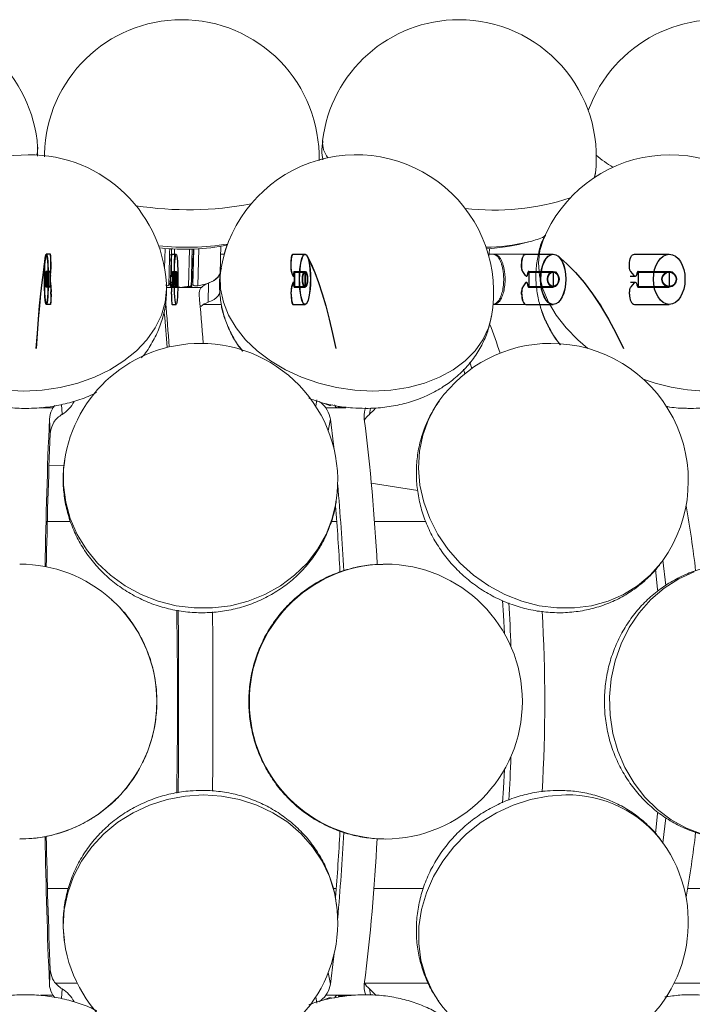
# Model space of a CAD drawing. Header units: millimetres. Extents: x 152 to 551, y 186 to 1103.
# Tile 14 of 18: x 420 to 469, y 885 to 956. Entities that reach past the tile are written whole.
import ezdxf

# ---------------------------------------------------------------- set-up
doc = ezdxf.new("R2010")
doc.units = ezdxf.units.MM
doc.linetypes.add('CENTERX2', pattern=[20.32, 12.7, -2.54, 2.54, -2.54])

msp = doc.modelspace()

# ---------------------------------------------------------------- linework, layer by layer
at = {"color": 7, "linetype": 'Continuous', "lineweight": 15}
for p, q in [((421.391, 946.634), (421.394, 946.503)), ((441.656, 946.264), (441.386, 946.193)), ((461.432, 944.906), (461.506, 945.214)), ((456.564, 940.205), (456.653, 940.228)), ((457.833, 940.706), (457.683, 940.358)), ((430.14, 938.279), (430.175, 939.751)), ((430.649, 939.714), (430.585, 937.076)), ((430.803, 936.982), (430.868, 939.702)), ((431.957, 939.689), (431.892, 936.982)), ((432.196, 937.118), (432.258, 939.699)), ((432.625, 939.72), (432.56, 937.031)), ((434.489, 939.331), (434.219, 939.331)), ((454.043, 939.331), (453.757, 939.331)), ((454.043, 939.331), (454.142, 939.331)), ((457.365, 939.331), (454.142, 939.331)), ((430.491, 938.839), (430.617, 938.839)), ((430.494, 938.959), (430.621, 938.959)), ((430.502, 939.277), (430.633, 939.277)), ((430.561, 937.246), (430.631, 939.231)), ((430.631, 939.239), (430.631, 939.231)), ((432.126, 938.839), (432.198, 938.839)), ((432.129, 938.959), (432.204, 938.959)), ((432.136, 939.277), (432.235, 939.277)), ((432.162, 937.361), (432.198, 938.839)), ((432.204, 938.959), (432.235, 939.277)), ((430.456, 937.361), (430.565, 937.361)), ((430.534, 937.03), (430.51, 937.2)), ((430.561, 937.246), (430.585, 937.076)), ((432.09, 937.361), (432.162, 937.361)), ((432.108, 937.2), (432.132, 937.03)), ((432.196, 937.118), (432.162, 937.361)), ((433.348, 937.225), (433.314, 935.834)), ((430.8, 936.917), (430.264, 936.917)), ((431.349, 936.917), (430.8, 936.917)), ((431.898, 936.917), (431.349, 936.917)), ((432.815, 936.917), (431.898, 936.917)), ((430.126, 935.272), (430.12, 935.031)), ((434.274, 935.681), (432.99, 935.681)), ((454.142, 935.681), (454.059, 935.681)), ((457.472, 935.681), (454.142, 935.681)), ((452.51, 931.013), (452.374, 931.472)), ((451.9, 930.953), (452.002, 930.63)), ((441.141, 928.273), (441.222, 928.723)), ((422.01, 928.144), (421.093, 928.144)), ((422.638, 928.401), (422.681, 927.677)), ((441.681, 928.497), (442.095, 928.343)), ((442.792, 928.144), (441.887, 928.144)), ((443.334, 928.144), (442.792, 928.144)), ((445.143, 928.12), (445.063, 927.677)), ((421.818, 926.284), (421.755, 927.334)), ((442.213, 927.334), (442.06, 926.48)), ((422.814, 923.953), (421.713, 923.921)), ((448.585, 922.137), (445.181, 922.664)), ((421.6, 919.887), (423.281, 919.887)), ((442.319, 919.887), (442.675, 919.887)), ((445.42, 919.887), (449.171, 919.887)), ((446.189, 916.775), (446.045, 916.774)), ((421.613, 893.166), (423.132, 893.166)), ((442.419, 893.166), (442.636, 893.166)), ((445.383, 893.166), (448.985, 893.166)), ((468.217, 893.166), (473.39, 893.166)), ((442.658, 892.035), (442.644, 892.136)), ((422.836, 889.373), (422.848, 889.287)), ((421.755, 886.217), (421.818, 887.267)), ((442.06, 887.071), (442.213, 886.217)), ((422.199, 886.289), (423.777, 886.289)), ((444.68, 886.289), (449.351, 886.289)), ((467.241, 886.289), (473.371, 886.289)), ((422.681, 885.874), (422.638, 885.163)), ((445.063, 885.874), (445.144, 885.425)), ((422.01, 885.407), (421.093, 885.407)), ((441.222, 884.828), (441.141, 885.278)), ((442.095, 885.208), (441.746, 885.082)), ((442.792, 885.407), (441.887, 885.407)), ((443.334, 885.407), (442.792, 885.407)), ((443.875, 885.407), (443.334, 885.407))]:
    msp.add_line(p, q, dxfattribs=at)
at = {"color": 7, "linetype": 'Continuous'}
for p, q in [((421.82, 939.331), (421.526, 939.331)), ((421.829, 939.331), (421.535, 939.331)), ((430.686, 939.331), (430.979, 939.331)), ((430.686, 939.331), (430.979, 939.331)), ((439.483, 939.331), (440.359, 939.331)), ((439.491, 939.331), (440.368, 939.331)), ((456.432, 939.331), (458.432, 939.331)), ((456.44, 939.331), (458.441, 939.331)), ((464.355, 939.331), (466.88, 939.331)), ((464.355, 939.331), (466.88, 939.331)), ((421.526, 938.081), (421.526, 936.931)), ((421.788, 938.081), (421.526, 938.081)), ((421.788, 938.031), (421.526, 938.031)), ((421.535, 938.081), (421.535, 936.931)), ((421.797, 938.081), (421.535, 938.081)), ((421.797, 938.031), (421.535, 938.031)), ((421.788, 938.031), (421.788, 936.981)), ((421.797, 938.031), (421.797, 936.981)), ((421.822, 937.771), (421.852, 938.064)), ((421.831, 937.771), (421.861, 938.064)), ((421.864, 938.41), (421.864, 938.581)), ((421.872, 938.41), (421.872, 938.581)), ((430.642, 938.41), (430.642, 938.581)), ((430.642, 938.41), (430.642, 938.581)), ((430.683, 937.771), (430.654, 938.064)), ((430.683, 937.771), (430.654, 938.064)), ((430.717, 938.081), (430.979, 938.081)), ((430.717, 938.081), (430.979, 938.081)), ((430.718, 938.031), (430.718, 936.981)), ((430.718, 938.031), (430.979, 938.031)), ((430.718, 938.031), (430.718, 936.981)), ((430.718, 938.031), (430.979, 938.031)), ((430.979, 938.081), (430.979, 936.931)), ((430.979, 938.081), (430.979, 936.931)), ((439.352, 938.41), (439.352, 938.581)), ((439.361, 938.41), (439.361, 938.581)), ((439.475, 937.771), (439.387, 938.064)), ((439.484, 937.771), (439.396, 938.064)), ((439.577, 938.081), (440.359, 938.081)), ((439.578, 938.031), (439.578, 936.981)), ((439.578, 938.031), (440.359, 938.031)), ((439.586, 938.081), (440.368, 938.081)), ((439.587, 938.031), (439.587, 936.981)), ((439.587, 938.031), (440.368, 938.031)), ((440.359, 938.081), (440.359, 936.931)), ((440.368, 938.081), (440.368, 936.931)), ((456.135, 938.41), (456.135, 938.581)), ((456.143, 938.41), (456.143, 938.581)), ((456.415, 937.771), (456.214, 938.064)), ((456.423, 937.771), (456.222, 938.064)), ((456.648, 938.081), (458.432, 938.081)), ((456.65, 938.031), (456.65, 936.981)), ((456.65, 938.031), (458.432, 938.031)), ((456.657, 938.081), (458.441, 938.081)), ((456.658, 938.031), (456.658, 936.981)), ((456.658, 938.031), (458.441, 938.031)), ((458.432, 938.081), (458.432, 936.931)), ((458.441, 938.081), (458.441, 936.931)), ((463.98, 938.41), (463.98, 938.581)), ((463.98, 938.41), (463.98, 938.581)), ((464.334, 937.771), (464.08, 938.064)), ((464.334, 937.771), (464.08, 938.064)), ((464.628, 938.081), (466.88, 938.081)), ((464.628, 938.081), (466.88, 938.081)), ((464.63, 938.031), (464.63, 936.981)), ((464.63, 938.031), (466.88, 938.031)), ((464.63, 938.031), (464.63, 936.981)), ((464.63, 938.031), (466.88, 938.031)), ((466.88, 938.081), (466.88, 936.931)), ((466.88, 938.081), (466.88, 936.931)), ((421.822, 937.241), (421.852, 936.948)), ((421.831, 937.241), (421.861, 936.948)), ((430.683, 937.241), (430.654, 936.948)), ((430.683, 937.241), (430.654, 936.948)), ((439.475, 937.241), (439.387, 936.948)), ((439.484, 937.241), (439.396, 936.948)), ((456.415, 937.241), (456.214, 936.948)), ((456.423, 937.241), (456.222, 936.948)), ((464.334, 937.241), (464.08, 936.948)), ((464.334, 937.241), (464.08, 936.948)), ((421.788, 936.981), (421.526, 936.981)), ((421.788, 936.931), (421.526, 936.931)), ((421.797, 936.981), (421.535, 936.981)), ((421.797, 936.931), (421.535, 936.931)), ((421.864, 936.431), (421.864, 936.601)), ((421.872, 936.431), (421.872, 936.601)), ((430.642, 936.431), (430.642, 936.601)), ((430.642, 936.431), (430.642, 936.601)), ((430.717, 936.931), (430.979, 936.931)), ((430.717, 936.931), (430.979, 936.931)), ((430.718, 936.981), (430.979, 936.981)), ((430.718, 936.981), (430.979, 936.981)), ((439.352, 936.431), (439.352, 936.601)), ((439.361, 936.431), (439.361, 936.601)), ((439.577, 936.931), (440.359, 936.931)), ((439.578, 936.981), (440.359, 936.981)), ((439.586, 936.931), (440.368, 936.931)), ((439.587, 936.981), (440.368, 936.981)), ((456.135, 936.431), (456.135, 936.601)), ((456.143, 936.431), (456.143, 936.601)), ((456.648, 936.931), (458.432, 936.931)), ((456.65, 936.981), (458.432, 936.981)), ((456.657, 936.931), (458.441, 936.931)), ((456.658, 936.981), (458.441, 936.981)), ((463.98, 936.431), (463.98, 936.601)), ((463.98, 936.431), (463.98, 936.601)), ((464.628, 936.931), (466.88, 936.931)), ((464.628, 936.931), (466.88, 936.931)), ((464.63, 936.981), (466.88, 936.981)), ((464.63, 936.981), (466.88, 936.981)), ((421.82, 935.681), (421.526, 935.681)), ((421.829, 935.681), (421.535, 935.681)), ((430.686, 935.681), (430.979, 935.681)), ((430.686, 935.681), (430.979, 935.681)), ((439.483, 935.681), (440.359, 935.681)), ((439.491, 935.681), (440.368, 935.681)), ((456.432, 935.681), (458.432, 935.681)), ((456.44, 935.681), (458.441, 935.681)), ((464.355, 935.681), (466.88, 935.681)), ((464.355, 935.681), (466.88, 935.681))]:
    msp.add_line(p, q, dxfattribs=at)
at = {"color": 7, "linetype": 'CENTERX2'}
for p, q in [((430.648, 937.731), (430.692, 937.731)), ((430.648, 937.731), (430.692, 937.731)), ((430.692, 937.281), (430.651, 937.281)), ((430.692, 937.281), (430.651, 937.281)), ((464.033, 937.731), (464.409, 937.731)), ((464.033, 937.731), (464.409, 937.731)), ((464.409, 937.281), (464.058, 937.281)), ((464.409, 937.281), (464.058, 937.281))]:
    msp.add_line(p, q, dxfattribs=at)
at = {"color": 7, "linetype": 'Continuous', "lineweight": 15, "flags": 128}
for points in [[(420.83, 946.549), (420.884, 946.777), (420.899, 947.111)], [(457.695, 940.359), (457.459, 939.592), (457.362, 938.695), (457.435, 937.761), (457.678, 936.804), (458.086, 935.844), (458.653, 934.897), (459.367, 933.979), (460.217, 933.107), (460.962, 932.471)], [(457.683, 940.357), (457.715, 940.435), (457.843, 940.704)], [(434.696, 940.001), (434.585, 939.683), (434.477, 939.331)], [(432.56, 937.031), (433.19, 937.184), (433.689, 937.394), (434.026, 937.65), (434.179, 937.933), (434.187, 938.006)], [(433.348, 937.225), (433.756, 937.42), (434.036, 937.647), (434.173, 937.895), (434.187, 937.993)], [(434.256, 938.334), (434.187, 937.761), (434.215, 936.804), (434.421, 935.844), (434.798, 934.897), (435.342, 933.979), (436.042, 933.107), (436.886, 932.297), (437.858, 931.563), (438.942, 930.919), (440.118, 930.375), (441.365, 929.941), (442.66, 929.626), (443.982, 929.435), (445.305, 929.371)], [(419.885, 929.371), (421.219, 929.435), (422.536, 929.626), (423.814, 929.941), (425.029, 930.375), (426.158, 930.919), (427.184, 931.563), (428.086, 932.297), (428.849, 933.107), (429.459, 933.979), (429.906, 934.897), (430.181, 935.844), (430.279, 936.804), (430.27, 937.165)], [(430.45, 937.112), (430.445, 937.095), (430.425, 937.073), (430.392, 937.053), (430.347, 937.038), (430.292, 937.028), (430.265, 937.025)], [(430.8, 936.917), (430.799, 936.917), (430.799, 936.917), (430.798, 936.917), (430.797, 936.917), (430.797, 936.917), (430.796, 936.917), (430.796, 936.917), (430.795, 936.917)], [(431.892, 936.982), (431.933, 936.987), (431.971, 936.994), (432.005, 937.003), (432.034, 937.015), (432.056, 937.029), (432.072, 937.044), (432.081, 937.06), (432.083, 937.07)], [(431.902, 936.917), (431.902, 936.917), (431.901, 936.917), (431.901, 936.917), (431.9, 936.917), (431.9, 936.917), (431.899, 936.917), (431.898, 936.917), (431.898, 936.917)], [(432.132, 937.03), (432.13, 937.01), (432.119, 936.991), (432.1, 936.973), (432.073, 936.957), (432.038, 936.942), (431.997, 936.931), (431.952, 936.922), (431.902, 936.917)], [(432.56, 937.031), (432.502, 937.024), (432.44, 937.023), (432.379, 937.028), (432.322, 937.038), (432.272, 937.053), (432.233, 937.073), (432.207, 937.095), (432.196, 937.118)], [(433.314, 935.834), (433.547, 935.933), (433.745, 936.043), (433.907, 936.162), (434.029, 936.288), (434.111, 936.419), (434.15, 936.555), (434.153, 936.601)], [(410.306, 935.964), (410.315, 935.844), (410.483, 934.897), (410.827, 933.979), (411.34, 933.107), (412.012, 932.297), (412.832, 931.563), (413.784, 930.919), (414.853, 930.375), (416.019, 929.941), (417.261, 929.626), (418.558, 929.435), (419.885, 929.371)], [(445.305, 929.371), (446.607, 929.435), (447.864, 929.626), (449.054, 929.941), (450.155, 930.375), (451.149, 930.919), (452.016, 931.563), (452.742, 932.297), (453.314, 933.107), (453.722, 933.979), (453.94, 934.794)], [(450.118, 928.628), (449.922, 928.339), (449.355, 927.295), (448.946, 926.172), (448.704, 924.989), (448.633, 923.768), (448.734, 922.53), (449.004, 921.297), (449.441, 920.092), (450.035, 918.937), (450.775, 917.85), (451.65, 916.853), (452.643, 915.963), (453.736, 915.195), (454.91, 914.564), (456.145, 914.081), (457.417, 913.753), (458.704, 913.588), (459.984, 913.588), (461.233, 913.753), (462.43, 914.081), (463.552, 914.564), (464.58, 915.195), (465.495, 915.963), (466.282, 916.853), (466.427, 917.051)], [(421.097, 928.144), (421.097, 928.144), (421.096, 928.144), (421.096, 928.144), (421.095, 928.144), (421.095, 928.144), (421.094, 928.144), (421.093, 928.144), (421.093, 928.144)], [(421.195, 928.17), (421.148, 928.154), (421.097, 928.144)], [(442.792, 928.144), (442.792, 928.144), (442.791, 928.144), (442.79, 928.144), (442.79, 928.144), (442.789, 928.144), (442.789, 928.144), (442.788, 928.144), (442.788, 928.144)], [(445.063, 927.677), (445.405, 928.01), (445.478, 928.107)], [(442.481, 925.127), (442.439, 925.493), (442.213, 927.334)], [(422.848, 924.264), (422.791, 923.768), (422.776, 922.53), (422.938, 921.297), (423.276, 920.092), (423.782, 918.937), (424.448, 917.85), (425.263, 916.853), (426.211, 915.963), (427.276, 915.195), (428.438, 914.564), (429.677, 914.081), (430.971, 913.753), (432.296, 913.588), (433.63, 913.588), (434.948, 913.753), (436.226, 914.081), (437.443, 914.564), (438.575, 915.195), (439.604, 915.963), (440.51, 916.853), (441.278, 917.85), (441.893, 918.937), (442.345, 920.092), (442.626, 921.297), (442.644, 921.415)], [(465.879, 916.374), (466.04, 914.943), (466.054, 914.813)], [(466.626, 915.217), (466.625, 915.23), (466.418, 917.053)], [(468.702, 916.222), (467.573, 915.701), (466.518, 915.02), (465.555, 914.192), (464.702, 913.232), (463.975, 912.156), (463.385, 910.985), (462.944, 909.738), (462.66, 908.439), (462.537, 907.11), (462.578, 905.775), (462.782, 904.457), (463.146, 903.181), (463.662, 901.97), (464.322, 900.844), (465.114, 899.824), (466.024, 898.927), (467.035, 898.171), (468.13, 897.569), (469.288, 897.131)], [(454.884, 911.714), (454.816, 913.069), (454.751, 914.129)], [(431.036, 900.119), (431.04, 900.481), (431.06, 902.565), (431.072, 904.666), (431.076, 906.775), (431.072, 908.885), (431.06, 910.986), (431.04, 913.069), (431.036, 913.422)], [(431.125, 913.416), (431.146, 911.273), (431.159, 909.029), (431.163, 906.775), (431.159, 904.522), (431.146, 902.278), (431.125, 900.141)], [(433.622, 913.297), (433.642, 911.273), (433.655, 909.029), (433.659, 906.775), (433.655, 904.522), (433.642, 902.278), (433.622, 900.259)], [(454.75, 899.409), (454.816, 900.481), (454.884, 901.837)], [(432.964, 899.983), (431.631, 899.901), (430.319, 899.654), (429.049, 899.248), (427.846, 898.689), (426.73, 897.988), (425.721, 897.157), (424.838, 896.211), (424.096, 895.167), (423.508, 894.044), (423.085, 892.861), (422.835, 891.64), (422.761, 890.402), (422.836, 889.373)], [(442.644, 892.136), (442.508, 892.861), (442.14, 894.044), (441.605, 895.167), (440.912, 896.211), (440.073, 897.157), (439.104, 897.988), (438.021, 898.689), (436.844, 899.248), (435.593, 899.654), (434.292, 899.901), (432.964, 899.983)], [(459.347, 899.983), (458.06, 899.901), (456.777, 899.654), (455.521, 899.248), (454.314, 898.689), (453.178, 897.988), (452.133, 897.157), (451.197, 896.211), (450.387, 895.167), (449.719, 894.044), (449.202, 892.861), (448.848, 891.64), (448.662, 890.402), (448.647, 889.169), (448.804, 887.964), (449.13, 886.809), (449.619, 885.722), (450.118, 884.923)], [(465.88, 897.18), (466.04, 898.608), (466.052, 898.726)], [(466.626, 898.336), (466.625, 898.321), (466.417, 896.495)], [(442.481, 888.424), (442.439, 888.058), (442.213, 886.217)], [(445.063, 885.874), (445.405, 885.541), (445.489, 885.428)], [(421.093, 885.407), (421.093, 885.407), (421.094, 885.407), (421.095, 885.407), (421.095, 885.407), (421.096, 885.407), (421.096, 885.407), (421.097, 885.407), (421.097, 885.407)], [(442.788, 885.407), (442.788, 885.407), (442.789, 885.407), (442.789, 885.407), (442.79, 885.407), (442.79, 885.407), (442.791, 885.407), (442.792, 885.407), (442.792, 885.407)]]:
    msp.add_lwpolyline(points, dxfattribs=at)
at = {"color": 7, "linetype": 'Continuous', "flags": 128}
for points in [[(421.864, 938.581), (421.863, 938.727), (421.86, 938.868), (421.856, 938.997), (421.851, 939.111), (421.844, 939.204), (421.837, 939.274), (421.828, 939.316), (421.82, 939.331)], [(421.872, 938.581), (421.871, 938.727), (421.869, 938.868), (421.865, 938.997), (421.86, 939.111), (421.853, 939.204), (421.845, 939.274), (421.837, 939.316), (421.829, 939.331)], [(430.642, 938.581), (430.643, 938.727), (430.645, 938.868), (430.649, 938.997), (430.655, 939.111), (430.661, 939.204), (430.669, 939.274), (430.677, 939.316), (430.686, 939.331)], [(430.642, 938.581), (430.643, 938.727), (430.645, 938.868), (430.649, 938.997), (430.655, 939.111), (430.661, 939.204), (430.669, 939.274), (430.677, 939.316), (430.686, 939.331)], [(439.352, 938.581), (439.355, 938.727), (439.362, 938.868), (439.374, 938.997), (439.39, 939.111), (439.41, 939.204), (439.433, 939.274), (439.457, 939.316), (439.483, 939.331)], [(439.361, 938.581), (439.364, 938.727), (439.371, 938.868), (439.383, 938.997), (439.399, 939.111), (439.419, 939.204), (439.441, 939.274), (439.466, 939.316), (439.491, 939.331)], [(456.135, 938.581), (456.141, 938.727), (456.158, 938.868), (456.185, 938.997), (456.222, 939.111), (456.267, 939.204), (456.318, 939.274), (456.374, 939.316), (456.432, 939.331)], [(456.143, 938.581), (456.149, 938.727), (456.166, 938.868), (456.193, 938.997), (456.23, 939.111), (456.275, 939.204), (456.327, 939.274), (456.382, 939.316), (456.44, 939.331)], [(463.98, 938.581), (463.987, 938.727), (464.008, 938.868), (464.043, 938.997), (464.09, 939.111), (464.147, 939.204), (464.211, 939.274), (464.282, 939.316), (464.355, 939.331)], [(463.98, 938.581), (463.987, 938.727), (464.008, 938.868), (464.043, 938.997), (464.09, 939.111), (464.147, 939.204), (464.211, 939.274), (464.282, 939.316), (464.355, 939.331)], [(421.476, 939.202), (421.381, 938.637), (421.287, 937.989), (421.195, 937.259), (421.106, 936.449), (421.019, 935.562), (420.934, 934.6), (420.853, 933.565), (420.775, 932.46)], [(421.486, 939.202), (421.391, 938.637), (421.297, 937.989), (421.205, 937.259), (421.116, 936.449), (421.029, 935.562), (420.945, 934.6), (420.864, 933.565), (420.786, 932.46)], [(440.507, 939.202), (440.792, 938.637), (441.072, 937.989), (441.346, 937.259), (441.613, 936.449), (441.872, 935.562), (442.124, 934.6), (442.366, 933.565), (442.599, 932.46)], [(440.516, 939.202), (440.802, 938.637), (441.082, 937.989), (441.356, 937.259), (441.623, 936.449), (441.883, 935.562), (442.134, 934.6), (442.377, 933.565), (442.61, 932.46)], [(458.768, 939.202), (459.419, 938.637), (460.058, 937.989), (460.683, 937.259), (461.292, 936.449), (461.884, 935.562), (462.458, 934.6), (463.011, 933.565), (463.542, 932.46)], [(458.777, 939.202), (459.428, 938.637), (460.067, 937.989), (460.692, 937.259), (461.302, 936.449), (461.894, 935.562), (462.467, 934.6), (463.021, 933.565), (463.552, 932.46)], [(421.788, 938.081), (421.79, 938.079), (421.791, 938.072), (421.792, 938.062), (421.794, 938.048), (421.795, 938.031), (421.795, 938.011), (421.796, 937.988), (421.797, 937.964)], [(421.797, 938.081), (421.798, 938.079), (421.8, 938.072), (421.801, 938.062), (421.802, 938.048), (421.803, 938.031), (421.804, 938.011), (421.805, 937.988), (421.805, 937.964)], [(421.822, 937.771), (421.819, 937.743), (421.815, 937.731), (421.811, 937.735), (421.807, 937.756), (421.803, 937.791), (421.8, 937.839), (421.798, 937.898), (421.797, 937.964)], [(421.831, 937.771), (421.827, 937.743), (421.823, 937.731), (421.819, 937.735), (421.815, 937.756), (421.812, 937.791), (421.809, 937.839), (421.807, 937.898), (421.805, 937.964)], [(421.852, 938.064), (421.854, 938.093), (421.857, 938.128), (421.859, 938.167), (421.86, 938.21), (421.862, 938.257), (421.863, 938.307), (421.863, 938.358), (421.864, 938.41)], [(421.861, 938.064), (421.863, 938.093), (421.865, 938.128), (421.867, 938.167), (421.869, 938.21), (421.871, 938.257), (421.871, 938.307), (421.872, 938.358), (421.872, 938.41)], [(430.654, 938.064), (430.651, 938.093), (430.649, 938.128), (430.647, 938.167), (430.645, 938.21), (430.644, 938.257), (430.643, 938.307), (430.642, 938.358), (430.642, 938.41)], [(430.654, 938.064), (430.651, 938.093), (430.649, 938.128), (430.647, 938.167), (430.645, 938.21), (430.644, 938.257), (430.643, 938.307), (430.642, 938.358), (430.642, 938.41)], [(430.683, 937.771), (430.687, 937.743), (430.691, 937.731), (430.695, 937.735), (430.699, 937.756), (430.702, 937.791), (430.705, 937.839), (430.707, 937.898), (430.709, 937.964)], [(430.683, 937.771), (430.687, 937.743), (430.691, 937.731), (430.695, 937.735), (430.699, 937.756), (430.702, 937.791), (430.705, 937.839), (430.707, 937.898), (430.709, 937.964)], [(430.717, 938.081), (430.716, 938.079), (430.714, 938.072), (430.713, 938.062), (430.712, 938.048), (430.711, 938.031), (430.71, 938.011), (430.709, 937.988), (430.709, 937.964)], [(430.717, 938.081), (430.716, 938.079), (430.714, 938.072), (430.713, 938.062), (430.712, 938.048), (430.711, 938.031), (430.71, 938.011), (430.709, 937.988), (430.709, 937.964)], [(439.387, 938.064), (439.38, 938.093), (439.373, 938.128), (439.367, 938.167), (439.362, 938.21), (439.358, 938.257), (439.355, 938.307), (439.353, 938.358), (439.352, 938.41)], [(439.396, 938.064), (439.388, 938.093), (439.381, 938.128), (439.375, 938.167), (439.37, 938.21), (439.366, 938.257), (439.363, 938.307), (439.362, 938.358), (439.361, 938.41)], [(439.475, 937.771), (439.486, 937.743), (439.498, 937.731), (439.51, 937.735), (439.522, 937.756), (439.533, 937.791), (439.541, 937.839), (439.548, 937.898), (439.552, 937.964)], [(439.484, 937.771), (439.495, 937.743), (439.507, 937.731), (439.519, 937.735), (439.531, 937.756), (439.541, 937.791), (439.55, 937.839), (439.557, 937.898), (439.561, 937.964)], [(439.577, 938.081), (439.573, 938.079), (439.569, 938.072), (439.565, 938.062), (439.561, 938.048), (439.558, 938.031), (439.555, 938.011), (439.553, 937.988), (439.552, 937.964)], [(439.586, 938.081), (439.582, 938.079), (439.578, 938.072), (439.574, 938.062), (439.57, 938.048), (439.567, 938.031), (439.564, 938.011), (439.562, 937.988), (439.561, 937.964)], [(456.214, 938.064), (456.197, 938.093), (456.182, 938.128), (456.168, 938.167), (456.156, 938.21), (456.147, 938.257), (456.141, 938.307), (456.136, 938.358), (456.135, 938.41)], [(456.222, 938.064), (456.205, 938.093), (456.19, 938.128), (456.176, 938.167), (456.164, 938.21), (456.155, 938.257), (456.149, 938.307), (456.145, 938.358), (456.143, 938.41)], [(456.415, 937.771), (456.441, 937.743), (456.468, 937.731), (456.496, 937.735), (456.522, 937.756), (456.546, 937.791), (456.566, 937.839), (456.581, 937.898), (456.591, 937.964)], [(456.423, 937.771), (456.449, 937.743), (456.476, 937.731), (456.504, 937.735), (456.53, 937.756), (456.554, 937.791), (456.574, 937.839), (456.589, 937.898), (456.599, 937.964)], [(456.648, 938.081), (456.639, 938.079), (456.629, 938.072), (456.62, 938.062), (456.611, 938.048), (456.604, 938.031), (456.598, 938.011), (456.594, 937.988), (456.591, 937.964)], [(456.657, 938.081), (456.647, 938.079), (456.637, 938.072), (456.628, 938.062), (456.62, 938.048), (456.612, 938.031), (456.606, 938.011), (456.602, 937.988), (456.599, 937.964)], [(464.08, 938.064), (464.058, 938.093), (464.038, 938.128), (464.021, 938.167), (464.007, 938.21), (463.995, 938.257), (463.987, 938.307), (463.982, 938.358), (463.98, 938.41)], [(464.08, 938.064), (464.058, 938.093), (464.038, 938.128), (464.021, 938.167), (464.007, 938.21), (463.995, 938.257), (463.987, 938.307), (463.982, 938.358), (463.98, 938.41)], [(464.334, 937.771), (464.366, 937.743), (464.4, 937.731), (464.435, 937.735), (464.469, 937.756), (464.499, 937.791), (464.524, 937.839), (464.543, 937.898), (464.555, 937.964)], [(464.334, 937.771), (464.366, 937.743), (464.4, 937.731), (464.435, 937.735), (464.469, 937.756), (464.499, 937.791), (464.524, 937.839), (464.543, 937.898), (464.555, 937.964)], [(464.628, 938.081), (464.615, 938.079), (464.603, 938.072), (464.592, 938.062), (464.581, 938.048), (464.572, 938.031), (464.565, 938.011), (464.559, 937.988), (464.555, 937.964)], [(464.628, 938.081), (464.615, 938.079), (464.603, 938.072), (464.592, 938.062), (464.581, 938.048), (464.572, 938.031), (464.565, 938.011), (464.559, 937.988), (464.555, 937.964)], [(421.797, 937.047), (421.798, 937.113), (421.8, 937.172), (421.803, 937.22), (421.807, 937.256), (421.811, 937.276), (421.815, 937.28), (421.819, 937.268), (421.822, 937.241)], [(421.805, 937.047), (421.807, 937.113), (421.809, 937.172), (421.812, 937.22), (421.815, 937.256), (421.819, 937.276), (421.823, 937.28), (421.827, 937.268), (421.831, 937.241)], [(430.709, 937.047), (430.707, 937.113), (430.705, 937.172), (430.702, 937.22), (430.699, 937.256), (430.695, 937.276), (430.691, 937.28), (430.687, 937.268), (430.683, 937.241)], [(430.709, 937.047), (430.707, 937.113), (430.705, 937.172), (430.702, 937.22), (430.699, 937.256), (430.695, 937.276), (430.691, 937.28), (430.687, 937.268), (430.683, 937.241)], [(439.552, 937.047), (439.548, 937.113), (439.541, 937.172), (439.533, 937.22), (439.522, 937.256), (439.51, 937.276), (439.498, 937.28), (439.486, 937.268), (439.475, 937.241)], [(439.561, 937.047), (439.557, 937.113), (439.55, 937.172), (439.541, 937.22), (439.531, 937.256), (439.519, 937.276), (439.507, 937.28), (439.495, 937.268), (439.484, 937.241)], [(456.591, 937.047), (456.581, 937.113), (456.566, 937.172), (456.546, 937.22), (456.522, 937.256), (456.496, 937.276), (456.468, 937.28), (456.441, 937.268), (456.415, 937.241)], [(456.599, 937.047), (456.589, 937.113), (456.574, 937.172), (456.554, 937.22), (456.53, 937.256), (456.504, 937.276), (456.476, 937.28), (456.449, 937.268), (456.423, 937.241)], [(464.555, 937.047), (464.543, 937.113), (464.524, 937.172), (464.499, 937.22), (464.469, 937.256), (464.435, 937.276), (464.4, 937.28), (464.366, 937.268), (464.334, 937.241)], [(464.555, 937.047), (464.543, 937.113), (464.524, 937.172), (464.499, 937.22), (464.469, 937.256), (464.435, 937.276), (464.4, 937.28), (464.366, 937.268), (464.334, 937.241)], [(421.797, 937.047), (421.796, 937.023), (421.795, 937.001), (421.795, 936.981), (421.794, 936.963), (421.792, 936.949), (421.791, 936.939), (421.79, 936.933), (421.788, 936.931)], [(421.805, 937.047), (421.805, 937.023), (421.804, 937.001), (421.803, 936.981), (421.802, 936.963), (421.801, 936.949), (421.8, 936.939), (421.798, 936.933), (421.797, 936.931)], [(421.852, 936.948), (421.854, 936.918), (421.857, 936.884), (421.859, 936.845), (421.86, 936.801), (421.862, 936.754), (421.863, 936.705), (421.863, 936.653), (421.864, 936.601)], [(421.861, 936.948), (421.863, 936.918), (421.865, 936.884), (421.867, 936.845), (421.869, 936.801), (421.871, 936.754), (421.871, 936.705), (421.872, 936.653), (421.872, 936.601)], [(430.654, 936.948), (430.651, 936.918), (430.649, 936.884), (430.647, 936.845), (430.645, 936.801), (430.644, 936.754), (430.643, 936.705), (430.642, 936.653), (430.642, 936.601)], [(430.654, 936.948), (430.651, 936.918), (430.649, 936.884), (430.647, 936.845), (430.645, 936.801), (430.644, 936.754), (430.643, 936.705), (430.642, 936.653), (430.642, 936.601)], [(430.709, 937.047), (430.709, 937.023), (430.71, 937.001), (430.711, 936.981), (430.712, 936.963), (430.713, 936.949), (430.714, 936.939), (430.716, 936.933), (430.717, 936.931)], [(430.709, 937.047), (430.709, 937.023), (430.71, 937.001), (430.711, 936.981), (430.712, 936.963), (430.713, 936.949), (430.714, 936.939), (430.716, 936.933), (430.717, 936.931)], [(439.387, 936.948), (439.38, 936.918), (439.373, 936.884), (439.367, 936.845), (439.362, 936.801), (439.358, 936.754), (439.355, 936.705), (439.353, 936.653), (439.352, 936.601)], [(439.396, 936.948), (439.388, 936.918), (439.381, 936.884), (439.375, 936.845), (439.37, 936.801), (439.366, 936.754), (439.363, 936.705), (439.362, 936.653), (439.361, 936.601)], [(439.552, 937.047), (439.553, 937.023), (439.555, 937.001), (439.558, 936.981), (439.561, 936.963), (439.565, 936.949), (439.569, 936.939), (439.573, 936.933), (439.577, 936.931)], [(439.561, 937.047), (439.562, 937.023), (439.564, 937.001), (439.567, 936.981), (439.57, 936.963), (439.574, 936.949), (439.578, 936.939), (439.582, 936.933), (439.586, 936.931)], [(456.214, 936.948), (456.197, 936.918), (456.182, 936.884), (456.168, 936.845), (456.156, 936.801), (456.147, 936.754), (456.141, 936.705), (456.136, 936.653), (456.135, 936.601)], [(456.222, 936.948), (456.205, 936.918), (456.19, 936.884), (456.176, 936.845), (456.164, 936.801), (456.155, 936.754), (456.149, 936.705), (456.145, 936.653), (456.143, 936.601)], [(456.591, 937.047), (456.594, 937.023), (456.598, 937.001), (456.604, 936.981), (456.611, 936.963), (456.62, 936.949), (456.629, 936.939), (456.639, 936.933), (456.648, 936.931)], [(456.599, 937.047), (456.602, 937.023), (456.606, 937.001), (456.612, 936.981), (456.62, 936.963), (456.628, 936.949), (456.637, 936.939), (456.647, 936.933), (456.657, 936.931)], [(464.08, 936.948), (464.058, 936.918), (464.038, 936.884), (464.021, 936.845), (464.007, 936.801), (463.995, 936.754), (463.987, 936.705), (463.982, 936.653), (463.98, 936.601)], [(464.08, 936.948), (464.058, 936.918), (464.038, 936.884), (464.021, 936.845), (464.007, 936.801), (463.995, 936.754), (463.987, 936.705), (463.982, 936.653), (463.98, 936.601)], [(464.555, 937.047), (464.559, 937.023), (464.565, 937.001), (464.572, 936.981), (464.581, 936.963), (464.592, 936.949), (464.603, 936.939), (464.615, 936.933), (464.628, 936.931)], [(464.555, 937.047), (464.559, 937.023), (464.565, 937.001), (464.572, 936.981), (464.581, 936.963), (464.592, 936.949), (464.603, 936.939), (464.615, 936.933), (464.628, 936.931)], [(421.864, 936.431), (421.863, 936.284), (421.86, 936.144), (421.856, 936.014), (421.851, 935.9), (421.844, 935.807), (421.837, 935.738), (421.828, 935.695), (421.82, 935.681)], [(421.872, 936.431), (421.871, 936.284), (421.869, 936.144), (421.865, 936.014), (421.86, 935.9), (421.853, 935.807), (421.845, 935.738), (421.837, 935.695), (421.829, 935.681)], [(430.642, 936.431), (430.643, 936.284), (430.645, 936.144), (430.649, 936.014), (430.655, 935.9), (430.661, 935.807), (430.669, 935.738), (430.677, 935.695), (430.686, 935.681)], [(430.642, 936.431), (430.643, 936.284), (430.645, 936.144), (430.649, 936.014), (430.655, 935.9), (430.661, 935.807), (430.669, 935.738), (430.677, 935.695), (430.686, 935.681)], [(439.352, 936.431), (439.355, 936.284), (439.362, 936.144), (439.374, 936.014), (439.39, 935.9), (439.41, 935.807), (439.433, 935.738), (439.457, 935.695), (439.483, 935.681)], [(439.361, 936.431), (439.364, 936.284), (439.371, 936.144), (439.383, 936.014), (439.399, 935.9), (439.419, 935.807), (439.441, 935.738), (439.466, 935.695), (439.491, 935.681)], [(456.135, 936.431), (456.141, 936.284), (456.158, 936.144), (456.185, 936.014), (456.222, 935.9), (456.267, 935.807), (456.318, 935.738), (456.374, 935.695), (456.432, 935.681)], [(456.143, 936.431), (456.149, 936.284), (456.166, 936.144), (456.193, 936.014), (456.23, 935.9), (456.275, 935.807), (456.327, 935.738), (456.382, 935.695), (456.44, 935.681)], [(463.98, 936.431), (463.987, 936.284), (464.008, 936.144), (464.043, 936.014), (464.09, 935.9), (464.147, 935.807), (464.211, 935.738), (464.282, 935.695), (464.355, 935.681)], [(463.98, 936.431), (463.987, 936.284), (464.008, 936.144), (464.043, 936.014), (464.09, 935.9), (464.147, 935.807), (464.211, 935.738), (464.282, 935.695), (464.355, 935.681)]]:
    msp.add_lwpolyline(points, dxfattribs=at)
at = {"color": 7, "linetype": 'Continuous', "lineweight": 15}
for centre, radius, start, end in [((410.924, 946.394), 10, 4.11405, 90), ((431.388, 946.394), 10, 90, 178.62033), ((431.388, 946.394), 10, 358.62033, 90), ((451.575, 946.394), 10, 90, 173.22514), ((451.575, 946.394), 10, 353.22514, 90), ((470.398, 946.394), 10, 348.29908, 160.23845), ((443.367, 947.439), 1.727, 175.52656, 219.16961), ((420.288, 936.564), 10, 3.44223, 183.44223), ((444.098, 936.564), 10, 349.80284, 169.80284), ((466.947, 936.564), 10, 337.69617, 157.69617), ((467.139, 952.963), 8.503, 229.12558, 239.21601), ((431.866, 967.03), 24.469, 261.04662, 280.76706), ((454.149, 960.146), 17.612, 263.06801, 288.26367), ((431.697, 958.99), 19.161, 264.02849, 279.11676), ((453.432, 953.263), 13.428, 270.49502, 283.48827), ((452.603, 955.044), 15.359, 273.67768, 285.28676), ((431.597, 955.044), 15.359, 263.40154, 281.68904), ((422.766, 939.49), 7.869, 358.11375, 1.64409), ((429.148, 939.494), 3.095, 355.98575, 3.78754), ((433.974, 938.81), 1.776, 175.18365, 179.04279), ((430.512, 937.249), 0.0495, 268.15647, 356.1505), ((432.108, 937.252), 0.0523, 246.05236, 270.16881), ((433.845, 935.753), 1.554, 108.66422, 131.49475), ((430.536, 937.08), 0.0495, 268.1568, 356.14965), ((430.761, 937.196), 0.281, 216.23904, 276.96258), ((430.774, 937.215), 0.234, 216.23865, 276.96267), ((430.512, 936.983), 0.291, 346.92162, 359.83443), ((430.513, 936.983), 0.295, 347.06735, 359.82023), ((430.741, 936.069), 0.916, 85.86389, 86.14662), ((431.959, 936.01), 0.974, 93.94418, 94.20475), ((432.036, 936.973), 0.149, 176.41339, 201.98752), ((432.039, 936.973), 0.148, 176.404, 202.12482), ((432.13, 937.077), 0.0473, 189.73437, 272.196), ((313.896, 924.87), 116.832, 3.7827, 5.39631), ((323.676, 925.444), 109.525, 3.87081, 5.75537), ((433.811, 934.362), 1.554, 108.66422, 131.49471), ((330.589, 925.06), 100.029, 4.29132, 5.72061), ((420.92, 921.38), 35.319, 17.71432, 21.38532), ((432.746, 922.84), 10, 90, 171.81059), ((432.746, 922.84), 10, 351.81059, 90), ((458.272, 922.84), 10, 90, 144.63047), ((458.272, 922.84), 10, 324.63047, 90), ((469.828, 943.258), 13.888, 249.66753, 269.46322), ((421.449, 929.694), 2.364, 301.42347, 332.54095), ((440.023, 926.664), 2.38, 38.43847, 54.80545), ((423.533, 927.107), 1.842, 139.26151, 145.75424), ((442.195, 928.633), 0.307, 251.05295, 297.51094), ((442.801, 928.45), 0.306, 197.74753, 267.40606), ((443.677, 928.062), 0.893, 170.19829, 174.73809), ((443.66, 928.066), 0.872, 170.20613, 174.85532), ((443.039, 930.036), 1.838, 262.43397, 262.57554), ((835.295, 909.723), 413.915, 177.56151, 179.04765), ((423.811, 925.883), 2.12, 122.19995, 145.04554), ((445.999, 926.429), 1.56, 126.8909, 148.13068), ((306.212, 909.676), 139.585, 2.91043, 7.26768), ((816.265, 909.641), 394.798, 177.58389, 178.99214), ((286.616, 908.477), 156.758, 2.85981, 5.14801), ((292.138, 908.344), 150.978, 2.99281, 4.81802), ((396.366, 907.973), 72.915, 6.54981, 10.30585), ((419.588, 906.802), 9.974, 47.90994, 89.99348), ((446.312, 906.776), 10.002, 91.52814, 269.29456), ((446.189, 906.775), 10, 270, 90), ((419.572, 906.778), 10.002, 270.09626, 47.93681), ((341.386, 906.915), 114.035, 1.93906, 3.54101), ((340.614, 906.775), 117.205, 356.78899, 3.21322), ((341.38, 906.637), 114.04, 356.46128, 358.06091), ((459.513, 891.385), 8.6, 36.49603, 91.1094), ((292.162, 905.206), 150.954, 355.1768, 357.01327), ((286.62, 905.073), 156.754, 354.85198, 357.13976), ((396.369, 905.578), 72.912, 349.69408, 353.45149), ((835.27, 903.827), 413.89, 180.95291, 182.43851), ((816.205, 903.908), 394.738, 181.00914, 182.41617), ((306.219, 903.875), 139.577, 352.73226, 357.08812), ((458.272, 890.711), 10, 215.36953, 35.36953), ((432.746, 890.711), 10, 188.18941, 8.18941), ((423.811, 887.668), 2.12, 214.95446, 237.80005), ((446.018, 887.139), 1.584, 212.03331, 232.94511), ((421.45, 883.858), 2.362, 27.30167, 58.58449), ((423.538, 886.448), 1.849, 214.25526, 221.33023), ((439.991, 886.92), 2.425, 304.81398, 321.41711), ((442.195, 884.907), 0.317, 66.03761, 108.33201), ((442.801, 885.101), 0.306, 92.59394, 162.25247), ((443.677, 885.488), 0.893, 185.26191, 189.80171), ((443.66, 885.485), 0.872, 185.14468, 189.79387), ((443.039, 883.515), 1.838, 97.42446, 97.56603)]:
    msp.add_arc(centre, radius, start, end, dxfattribs=at)
at = {"color": 7, "linetype": 'Continuous'}
for centre, major_axis, ratio in [((421.526, 937.506), (0, 1.825), 0.073352), ((421.535, 937.506), (0, 1.825), 0.073205), ((430.979, 937.506), (0, 1.825), 0.073278), ((430.979, 937.506), (0, 1.825), 0.073278), ((440.359, 937.506), (0, 1.825), 0.218772), ((440.368, 937.506), (0, 1.825), 0.218916), ((458.432, 937.506), (0, 1.825), 0.499102), ((458.441, 937.506), (0, 1.825), 0.499236), ((466.88, 937.506), (0, 1.825), 0.630137), ((466.88, 937.506), (0, 1.825), 0.630137), ((421.526, 937.506), (0, 0.575), 0.106284), ((421.526, 937.506), (0, 0.525), 0.110863), ((421.535, 937.506), (0, 0.575), 0.106071), ((421.535, 937.506), (0, 0.525), 0.110641), ((430.979, 937.506), (0, 0.575), 0.106178), ((430.979, 937.506), (0, 0.575), 0.106178), ((430.979, 937.506), (0, 0.525), 0.110752), ((430.979, 937.506), (0, 0.525), 0.110752), ((440.359, 937.506), (0, 0.575), 0.316992), ((440.368, 937.506), (0, 0.575), 0.317201), ((440.359, 937.506), (0, 0.525), 0.330649), ((440.368, 937.506), (0, 0.525), 0.330868), ((458.432, 937.506), (0, 0.575), 0.723179), ((458.441, 937.506), (0, 0.575), 0.723374), ((458.432, 937.506), (0, 0.525), 0.754336), ((458.441, 937.506), (0, 0.525), 0.754539), ((466.88, 937.506), (0, 0.575), 0.913043), ((466.88, 937.506), (0, 0.575), 0.913043), ((466.88, 937.506), (0, 0.525), 0.952381), ((466.88, 937.506), (0, 0.525), 0.952381)]:
    msp.add_ellipse(centre, major_axis=major_axis, ratio=ratio, dxfattribs=at)
at = {"color": 7, "linetype": 'Continuous', "lineweight": 15}
for centre, start_param, end_param in [((430.81, 937.2), 2.50923, 3.205515), ((431.808, 937.2), 0.063922, 0.386419)]:
    msp.add_ellipse(centre, major_axis=(0.3, -0.007), ratio=0.386345, start_param=start_param, end_param=end_param, dxfattribs=at)
for points, knots in [([(441.665, 947.569), (441.645, 947.437), (441.581, 947.011), (441.594, 946.545), (441.662, 946.231), (441.668, 946.206)], [0, 0, 0, 0, 0.290674, 0.944056, 1, 1, 1, 1]), ([(456.533, 940.207), (456.605, 940.222), (457.039, 940.317), (457.489, 940.468), (457.85, 940.65), (457.887, 940.668)], [0, 0, 0, 0, 0.1503897, 0.913229, 1, 1, 1, 1]), ([(457.699, 940.365), (457.695, 940.356), (457.534, 940.035), (457.353, 939.348), (457.174, 938.329), (457.162, 937.293), (457.292, 936.262), (457.565, 935.242), (457.982, 934.246), (458.447, 933.4), (458.818, 932.917), (458.961, 932.732)], [0, 0, 0, 0, 0.003862, 0.133326, 0.261303, 0.388776, 0.516891, 0.646762, 0.779371, 0.915396, 1, 1, 1, 1]), ([(457.684, 940.356), (457.681, 940.35), (457.522, 940.032), (457.411, 939.682), (457.355, 939.335), (457.354, 939.331)], [0, 0, 0, 0, 0.020025, 0.988827, 1, 1, 1, 1]), ([(454.043, 939.331), (454.097, 939.323), (454.203, 939.309), (454.353, 939.195), (454.485, 939.029), (454.594, 938.824), (454.705, 938.528), (454.784, 938.178), (454.831, 937.735), (454.836, 937.305), (454.784, 936.824), (454.678, 936.387), (454.547, 936.083), (454.415, 935.888), (454.299, 935.771), (454.174, 935.695), (454.087, 935.686), (454.043, 935.681)], [0, 0, 0, 0, 0.073012, 0.143407, 0.207918, 0.265753, 0.317274, 0.410736, 0.454944, 0.530296, 0.605444, 0.684038, 0.774499, 0.828627, 0.882732, 0.940836, 1, 1, 1, 1]), ([(454.142, 939.331), (454.196, 939.323), (454.302, 939.309), (454.452, 939.195), (454.583, 939.029), (454.692, 938.824), (454.804, 938.528), (454.883, 938.178), (454.93, 937.735), (454.935, 937.305), (454.883, 936.824), (454.777, 936.387), (454.645, 936.083), (454.514, 935.888), (454.397, 935.771), (454.272, 935.695), (454.185, 935.686), (454.142, 935.681)], [0, 0, 0, 0, 0.073011, 0.143406, 0.207917, 0.265753, 0.317274, 0.410736, 0.454944, 0.530296, 0.605444, 0.684038, 0.774499, 0.828626, 0.882732, 0.940836, 1, 1, 1, 1]), ([(434.274, 938.319), (434.235, 938.12), (434.13, 937.572), (434.131, 936.655), (434.258, 935.599), (434.539, 934.567), (434.965, 933.579), (435.399, 932.806), (435.729, 932.396), (435.829, 932.271)], [0, 0, 0, 0, 0.094792, 0.260836, 0.425857, 0.591067, 0.75764, 0.926625, 1, 1, 1, 1]), ([(428.439, 931.782), (428.483, 931.83), (428.801, 932.173), (429.258, 932.904), (429.78, 933.951), (430.115, 935.044), (430.291, 936.108), (430.273, 936.802), (430.264, 937.125)], [0, 0, 0, 0, 0.033508, 0.240057, 0.442082, 0.639308, 0.832109, 1, 1, 1, 1]), ([(430.807, 936.982), (430.84, 936.979), (430.96, 936.969), (431.139, 936.944), (431.286, 936.924), (431.346, 936.917), (431.349, 936.917)], [0, 0, 0, 0, 0.180097, 0.665933, 0.985824, 1, 1, 1, 1]), ([(431.349, 936.917), (431.351, 936.917), (431.412, 936.924), (431.56, 936.944), (431.737, 936.969), (431.855, 936.979), (431.887, 936.982)], [0, 0, 0, 0, 0.014175, 0.334068, 0.819904, 1, 1, 1, 1]), ([(432.649, 936.427), (432.659, 936.564), (432.671, 936.736), (432.791, 936.887), (432.815, 936.917)], [0, 0, 0, 0, 0.800059, 1, 1, 1, 1]), ([(434.262, 935.681), (434.265, 935.655), (434.311, 935.278), (434.536, 934.569), (434.951, 933.578), (435.386, 932.809), (435.714, 932.4), (435.812, 932.278)], [0, 0, 0, 0, 0.020769, 0.303164, 0.587887, 0.876729, 1, 1, 1, 1]), ([(457.461, 935.681), (457.496, 935.539), (457.618, 935.05), (457.976, 934.247), (458.434, 933.4), (458.806, 932.918), (458.949, 932.733)], [0, 0, 0, 0, 0.133326, 0.458862, 0.792782, 1, 1, 1, 1]), ([(444.762, 928.108), (445.02, 928.113), (445.707, 928.126), (446.812, 928.266), (448.05, 928.562), (449.232, 929.006), (450.294, 929.571), (451.254, 930.256), (452.093, 931.045), (452.815, 931.959), (453.373, 932.947), (453.753, 933.896), (453.873, 934.524), (453.924, 934.791)], [0, 0, 0, 0, 0.0603691, 0.1606367, 0.2617711, 0.3632008, 0.4642815, 0.5540368, 0.651989, 0.7478728, 0.8413682, 0.9327065, 1, 1, 1, 1]), ([(468.46, 928.108), (468.715, 928.113), (469.394, 928.127), (470.435, 928.272), (471.55, 928.563), (472.558, 928.967), (473.479, 929.484), (474.332, 930.128), (475.097, 930.897), (475.723, 931.792), (476.09, 932.435), (476.203, 932.784), (476.207, 932.797)], [0, 0, 0, 0, 0.07729, 0.20566, 0.321239, 0.434163, 0.544323, 0.652041, 0.769725, 0.884283, 0.995986, 1, 1, 1, 1]), ([(413.771, 930.01), (414.071, 929.811), (414.698, 929.395), (415.757, 928.904), (416.911, 928.51), (418.127, 928.243), (419.189, 928.126), (420.097, 928.1), (421.01, 928.13), (422.12, 928.258), (423.37, 928.548), (424.403, 928.885), (424.982, 929.176), (425.185, 929.278)], [0, 0, 0, 0, 0.092929, 0.193995, 0.296585, 0.400271, 0.50467, 0.560903, 0.624743, 0.730147, 0.836108, 0.942726, 1, 1, 1, 1]), ([(440.635, 928.848), (440.862, 928.763), (441.484, 928.532), (442.557, 928.293), (443.713, 928.131), (444.45, 928.115), (444.762, 928.108)], [0, 0, 0, 0, 0.1725, 0.474235, 0.777303, 1, 1, 1, 1]), ([(450.158, 928.65), (450.041, 928.494), (449.689, 928.022), (449.243, 927.142), (448.825, 926.037), (448.562, 924.88), (448.449, 923.695), (448.489, 922.498), (448.681, 921.305), (449.023, 920.134), (449.51, 919.002), (450.137, 917.928), (450.895, 916.928), (451.772, 916.019), (452.755, 915.216), (453.831, 914.533), (454.981, 913.982), (456.188, 913.573), (457.432, 913.316), (458.692, 913.215), (459.947, 913.273), (461.173, 913.489), (462.351, 913.859), (463.459, 914.376), (464.481, 915.028), (465.389, 915.811), (466.03, 916.484), (466.319, 916.922), (466.389, 917.029)], [0, 0, 0, 0, 0.019446, 0.058786, 0.098047, 0.137307, 0.176643, 0.216122, 0.255795, 0.295696, 0.335836, 0.376211, 0.416803, 0.457587, 0.498533, 0.539611, 0.580784, 0.622009, 0.663243, 0.704431, 0.745514, 0.786429, 0.827121, 0.867549, 0.907697, 0.94757, 0.987202, 1, 1, 1, 1]), ([(421.755, 927.334), (421.789, 927.559), (421.832, 927.84), (421.981, 928.093), (422.01, 928.144)], [0, 0, 0, 0, 0.800056, 1, 1, 1, 1]), ([(441.887, 928.144), (442.008, 927.933), (442.16, 927.67), (442.204, 927.39), (442.213, 927.334)], [0, 0, 0, 0, 0.800057, 1, 1, 1, 1]), ([(442.801, 928.214), (442.834, 928.209), (442.954, 928.193), (443.129, 928.166), (443.273, 928.149), (443.331, 928.144), (443.334, 928.144)], [0, 0, 0, 0, 0.1801, 0.665935, 0.985824, 1, 1, 1, 1]), ([(444.675, 927.334), (444.669, 927.559), (444.661, 927.84), (444.761, 928.093), (444.781, 928.144)], [0, 0, 0, 0, 0.800057, 1, 1, 1, 1]), ([(466.694, 928.247), (466.711, 928.244), (467.15, 928.153), (467.739, 928.119), (468.304, 928.11), (468.449, 928.108)], [0, 0, 0, 0, 0.030001, 0.752291, 1, 1, 1, 1]), ([(466.695, 928.249), (466.716, 928.245), (467.158, 928.154), (467.751, 928.119), (468.316, 928.11), (468.46, 928.108)], [0, 0, 0, 0, 0.035633, 0.753701, 1, 1, 1, 1]), ([(422.073, 927.097), (421.97, 926.886), (421.842, 926.622), (421.822, 926.34), (421.818, 926.284)], [0, 0, 0, 0, 0.800129, 1, 1, 1, 1]), ([(422.877, 924.328), (422.841, 924.11), (422.739, 923.494), (422.745, 922.464), (422.881, 921.264), (423.179, 920.09), (423.624, 918.961), (424.212, 917.893), (424.933, 916.902), (425.777, 916.002), (426.732, 915.209), (427.784, 914.534), (428.916, 913.989), (430.112, 913.584), (431.352, 913.325), (432.617, 913.217), (433.887, 913.264), (435.141, 913.466), (436.358, 913.82), (437.517, 914.32), (438.599, 914.959), (439.586, 915.727), (440.46, 916.609), (441.208, 917.59), (441.821, 918.654), (442.276, 919.784), (442.542, 920.692), (442.603, 921.224), (442.617, 921.354)], [0, 0, 0, 0, 0.021823, 0.06141, 0.100946, 0.140481, 0.180062, 0.219731, 0.259521, 0.299454, 0.339543, 0.379789, 0.420184, 0.460713, 0.501358, 0.542095, 0.582895, 0.623721, 0.664542, 0.70532, 0.746018, 0.7866, 0.827035, 0.867303, 0.907396, 0.947319, 0.987092, 1, 1, 1, 1]), ([(446.042, 916.756), (445.779, 916.753), (445.1, 916.746), (444.018, 916.556), (442.818, 916.209), (441.673, 915.708), (440.599, 915.067), (439.613, 914.295), (438.73, 913.405), (437.965, 912.41), (437.329, 911.326), (436.833, 910.17), (436.485, 908.959), (436.29, 907.714), (436.251, 906.452), (436.37, 905.196), (436.645, 903.964), (437.072, 902.776), (437.643, 901.651), (438.35, 900.608), (439.181, 899.663), (440.124, 898.83), (441.163, 898.124), (442.281, 897.556), (443.46, 897.134), (444.661, 896.87), (445.578, 896.782), (446.08, 896.777), (446.189, 896.775)], [0, 0, 0, 0, 0.025423, 0.065555, 0.105679, 0.145804, 0.185938, 0.22609, 0.266264, 0.306468, 0.346703, 0.38697, 0.427269, 0.467598, 0.50795, 0.548322, 0.588704, 0.629087, 0.669464, 0.709828, 0.750172, 0.790489, 0.830776, 0.87103, 0.911252, 0.951444, 0.989487, 1, 1, 1, 1]), ([(471.635, 916.763), (471.312, 916.755), (470.588, 916.738), (469.48, 916.522), (468.333, 916.158), (467.242, 915.642), (466.221, 914.99), (465.286, 914.21), (464.451, 913.312), (463.729, 912.312), (463.131, 911.222), (462.666, 910.06), (462.344, 908.843), (462.17, 907.59), (462.148, 906.321), (462.28, 905.057), (462.564, 903.817), (462.996, 902.623), (463.571, 901.495), (464.279, 900.452), (465.109, 899.512), (466.046, 898.691), (467.074, 898.003), (468.175, 897.457), (469.331, 897.066), (470.517, 896.821), (471.317, 896.79), (471.714, 896.775)], [0, 0, 0, 0, 0.032052, 0.071672, 0.111256, 0.15086, 0.190535, 0.230324, 0.270259, 0.31036, 0.350635, 0.39108, 0.431683, 0.472425, 0.513283, 0.554233, 0.595235, 0.636256, 0.677258, 0.718199, 0.759038, 0.799735, 0.840259, 0.880592, 0.920729, 0.960683, 1, 1, 1, 1]), ([(419.589, 896.775), (419.885, 896.783), (420.6, 896.802), (421.723, 896.981), (422.933, 897.324), (424.091, 897.819), (425.177, 898.454), (426.176, 899.222), (427.07, 900.108), (427.847, 901.1), (428.493, 902.181), (428.998, 903.335), (429.355, 904.544), (429.557, 905.787), (429.602, 907.047), (429.489, 908.302), (429.22, 909.533), (428.798, 910.721), (428.232, 911.847), (427.523, 912.887), (426.864, 913.674), (426.408, 914.066), (426.269, 914.185)], [0, 0, 0, 0, 0.036929, 0.089132, 0.141351, 0.19357, 0.24579, 0.298013, 0.350238, 0.402468, 0.454703, 0.506942, 0.559186, 0.611434, 0.663685, 0.71594, 0.768196, 0.820452, 0.872707, 0.92496, 0.977211, 1, 1, 1, 1]), ([(432.866, 900.311), (432.579, 900.304), (431.871, 900.287), (430.749, 900.119), (429.522, 899.788), (428.345, 899.309), (427.238, 898.69), (426.218, 897.941), (425.304, 897.074), (424.511, 896.104), (423.852, 895.047), (423.339, 893.92), (422.977, 892.744), (422.778, 891.538), (422.724, 890.408), (422.811, 889.694), (422.849, 889.381)], [0, 0, 0, 0, 0.05068, 0.125385, 0.20023, 0.275153, 0.350095, 0.424992, 0.499774, 0.574374, 0.64873, 0.722795, 0.796541, 0.869968, 0.9431, 1, 1, 1, 1]), ([(442.641, 892.025), (442.627, 892.17), (442.573, 892.715), (442.319, 893.635), (441.886, 894.761), (441.299, 895.82), (440.582, 896.798), (439.743, 897.68), (438.794, 898.454), (437.75, 899.107), (436.625, 899.63), (435.438, 900.013), (434.225, 900.246), (433.36, 900.309), (432.913, 900.311), (432.866, 900.311)], [0, 0, 0, 0, 0.031389, 0.118305, 0.205095, 0.291857, 0.378698, 0.465712, 0.552977, 0.640549, 0.728458, 0.816712, 0.905299, 0.989942, 1, 1, 1, 1]), ([(458.863, 900.311), (458.579, 900.304), (457.883, 900.286), (456.779, 900.117), (455.572, 899.789), (454.405, 899.314), (453.295, 898.701), (452.262, 897.957), (451.323, 897.095), (450.494, 896.126), (449.79, 895.066), (449.224, 893.933), (448.806, 892.745), (448.545, 891.524), (448.444, 890.289), (448.506, 889.063), (448.726, 887.867), (449.106, 886.725), (449.562, 885.749), (449.947, 885.197), (450.104, 884.972)], [0, 0, 0, 0, 0.039455, 0.096547, 0.153846, 0.21143, 0.26926, 0.327293, 0.385483, 0.443769, 0.502092, 0.56038, 0.618552, 0.67652, 0.7342, 0.791525, 0.848458, 0.904996, 0.961171, 1, 1, 1, 1]), ([(466.439, 896.447), (466.331, 896.608), (466.004, 897.096), (465.321, 897.808), (464.416, 898.568), (463.412, 899.199), (462.331, 899.699), (461.188, 900.055), (460.025, 900.272), (459.242, 900.298), (458.863, 900.311)], [0, 0, 0, 0, 0.066166, 0.200438, 0.334435, 0.468428, 0.602677, 0.737412, 0.87281, 1, 1, 1, 1]), ([(421.818, 887.267), (421.852, 887.041), (421.895, 886.758), (422.044, 886.504), (422.073, 886.453)], [0, 0, 0, 0, 0.800131, 1, 1, 1, 1]), ([(422.01, 885.407), (421.907, 885.618), (421.779, 885.881), (421.759, 886.161), (421.755, 886.217)], [0, 0, 0, 0, 0.8000522, 1, 1, 1, 1]), ([(442.213, 886.217), (442.159, 885.992), (442.092, 885.711), (441.921, 885.458), (441.887, 885.407)], [0, 0, 0, 0, 0.800058, 1, 1, 1, 1]), ([(444.781, 885.407), (444.718, 885.618), (444.639, 885.881), (444.669, 886.161), (444.675, 886.217)], [0, 0, 0, 0, 0.800058, 1, 1, 1, 1]), ([(425.209, 884.267), (425.115, 884.317), (424.661, 884.56), (423.773, 884.877), (422.561, 885.209), (421.302, 885.402), (420.022, 885.466), (418.739, 885.393), (417.473, 885.183), (416.241, 884.834), (415.071, 884.341), (414.081, 883.794), (413.536, 883.357), (413.315, 883.18)], [0, 0, 0, 0, 0.02567, 0.123943, 0.222986, 0.322512, 0.422464, 0.522919, 0.623957, 0.725646, 0.827853, 0.930133, 1, 1, 1, 1]), ([(453.926, 878.776), (453.865, 879.072), (453.733, 879.715), (453.347, 880.653), (452.82, 881.577), (452.162, 882.422), (451.389, 883.179), (450.505, 883.843), (449.521, 884.404), (448.446, 884.855), (447.294, 885.186), (446.083, 885.392), (444.833, 885.465), (443.564, 885.407), (442.303, 885.208), (441.321, 884.973), (440.785, 884.762), (440.644, 884.707)], [0, 0, 0, 0, 0.056504, 0.12288, 0.188985, 0.255302, 0.322293, 0.390354, 0.459758, 0.53059, 0.602723, 0.675863, 0.749678, 0.823891, 0.898406, 0.973272, 1, 1, 1, 1]), ([(443.334, 885.407), (443.331, 885.407), (443.273, 885.401), (443.129, 885.385), (442.954, 885.358), (442.834, 885.342), (442.801, 885.337)], [0, 0, 0, 0, 0.014176, 0.334065, 0.8199, 1, 1, 1, 1]), ([(476.178, 880.778), (476.109, 880.955), (475.914, 881.454), (475.438, 882.199), (474.781, 882.996), (474.009, 883.688), (473.143, 884.275), (472.187, 884.75), (471.149, 885.109), (470.039, 885.348), (468.869, 885.456), (467.704, 885.444), (466.936, 885.332), (466.573, 885.278)], [0, 0, 0, 0, 0.050269, 0.14212, 0.233224, 0.324395, 0.416447, 0.510138, 0.606075, 0.704564, 0.80548, 0.908279, 1, 1, 1, 1])]:
    msp.add_open_spline(points, degree=3, knots=knots, dxfattribs=at)
for points in [[(420.895, 946.464), (420.887, 947.103)], [(421.393, 946.62), (421.405, 946.415)], [(461.433, 944.877), (461.499, 945.208)], [(430.45, 937.112), (430.513, 939.723)], [(432.083, 937.07), (432.146, 939.695)], [(434.187, 938.006), (434.233, 939.913)], [(453.743, 939.207), (453.805, 939.732)], [(430.631, 939.239), (430.561, 937.252)], [(466.741, 928.158), (466.773, 928.235)], [(466.777, 885.304), (466.741, 885.393)]]:
    msp.add_open_spline(points, degree=1, dxfattribs=at)

doc.saveas('drawing.dxf')
